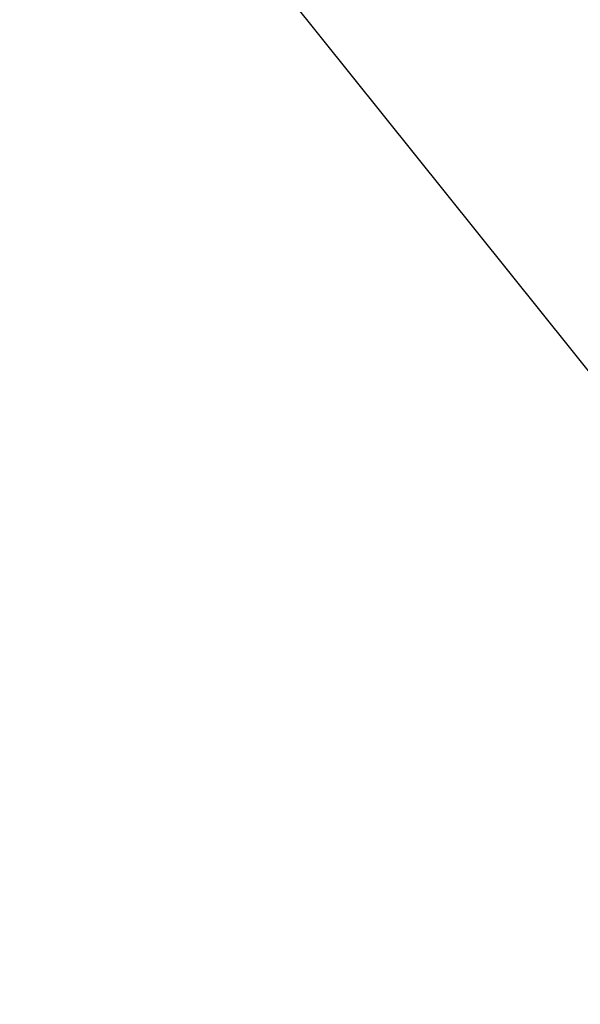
# Model space of a CAD drawing. Extents: x 0 to 363660, y 0 to 4201329.
# Tile 55 of 256: x 360166.12 to 360167.25, y 4200556.33 to 4200558.33. Entities that reach past the tile are written whole.
import ezdxf

# ---------------------------------------------------------------- set-up
doc = ezdxf.new("R2010")
doc.units = 0
doc.header["$LTSCALE"] = 0.5
doc.header["$MEASUREMENT"] = 0
doc.layers.add('(014) Водопровод', color=5, linetype='ИК_Водопровод -------в--------')
doc.layers.add('.', color=7, linetype='Continuous', lineweight=15)
doc.styles.get("Standard").update_dxf_attribs({"font": 'times.ttf'})
doc.linetypes.add('ИК_Водопровод -------в--------', pattern='A,9,-0.6,["В",Standard,S=1.2,R=0,X=0,Y=-0.6],-1.2', length=10.8)

# ---------------------------------------------------------------- blocks, each defined once
blk = doc.blocks.new('gergrgrre')
at = {"layer": '(014) Водопровод', "flags": 128}
blk.add_lwpolyline([(360036.4378, 4200773.0145), (360047.0977, 4200750.3105), (360089.7596, 4200681.101), (360107.6188, 4200655.7963), (360141.8255, 4200594.0387), (360149.3453, 4200579.9984), (360206.507, 4200508.6105), (360230.262, 4200479.3873), (360306.2812, 4200388.525), (360409.1536, 4200291.5533), (360456.1144, 4200244.1908), (360490.7928, 4200199.3371)], dxfattribs=at)

msp = doc.modelspace()

# ---------------------------------------------------------------- hatches: boundary and pattern name
at = {"layer": '.', "ltscale": 0.149071}
h = msp.add_hatch(color=256, dxfattribs=at)
h.dxf.hatch_style = 1
h.set_gradient(color1=(255, 255, 255), tint=1)
h.paths.add_polyline_path([(359890.2408, 4200193.8911), (361190.2408, 4200193.8911), (361190.2408, 4201328.8911), (359890.2408, 4201328.8911)])
h.paths.add_polyline_path([(359905.2408, 4201313.8911), (361175.2408, 4201313.8911), (361175.2408, 4200208.8911), (359905.2408, 4200208.8911)], flags=16)

# ---------------------------------------------------------------- block references
at = {"linetype": 'Continuous'}
msp.add_blockref('gergrgrre', (0, 0), dxfattribs=at)

doc.saveas('drawing.dxf')
